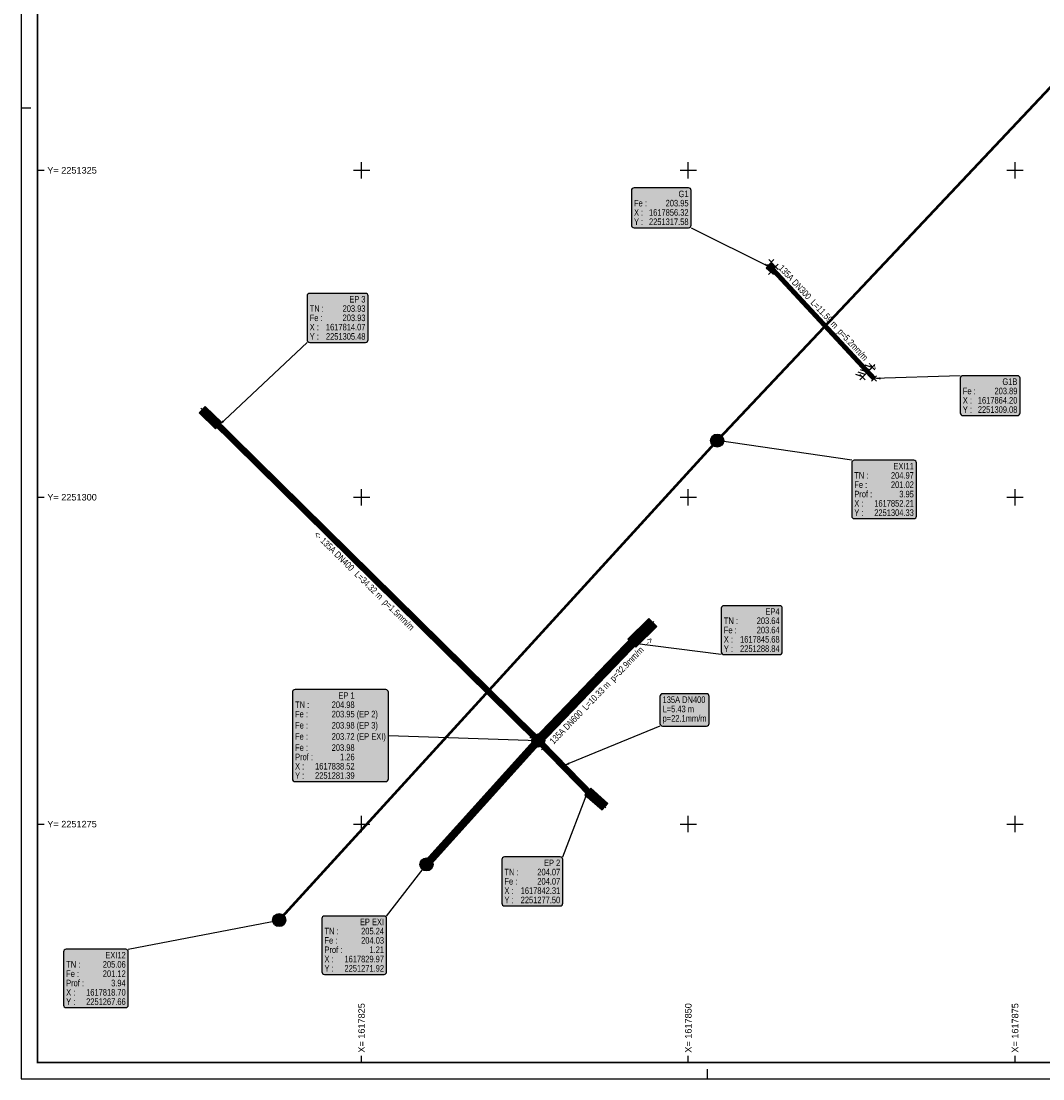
# Model space of a CAD drawing. Header units: metres. Extents: x 1617503 to 1618128, y 2251256 to 2251736.
# Tile 10 of 25: x 1617799 to 1617877, y 2251256 to 2251336. Entities that reach past the tile are written whole.
import ezdxf

# ---------------------------------------------------------------- set-up
doc = ezdxf.new("R2010")
doc.units = ezdxf.units.M
doc.header["$LTSCALE"] = 2
doc.header["$PDMODE"] = 3
doc.header["$PDSIZE"] = 0.2
doc.linetypes.add('CACHE', pattern=[0.375, 0.25, -0.125])
doc.layers.get('0').update_dxf_attribs({"linetype": 'CONTINUOUS'})
for name, color, linetype in [('ASS_EP_REC_GRA_SYM', 3, 'CONTINUOUS'), ('Cadre', 7, 'CONTINUOUS'), ('Cadre_Croix', 7, 'CONTINUOUS'), ('Cadre_Textes', 7, 'CONTINUOUS'), ('EP 1_Canalisations', 3, 'CONTINUOUS'), ('EP 1_Canalisations_Habillage', 3, 'CONTINUOUS'), ('EP 1_Regards', 3, 'CONTINUOUS'), ('EP 1_Regards_Habillage', 3, 'CONTINUOUS'), ('EP 2_Canalisations', 96, 'CACHE'), ('EP 2_Regards', 96, 'CONTINUOUS'), ('EP 2_Regards_Habillage', 96, 'CONTINUOUS'), ('EP 3_Canalisations', 3, 'CONTINUOUS'), ('EP 3_Canalisations_Habillage', 3, 'CONTINUOUS'), ('EP 3_Regards_Habillage', 3, 'CONTINUOUS'), ('EU 2_Canalisations', 36, 'CACHE'), ('EU 2_Regards', 36, 'CONTINUOUS'), ('EU 2_Regards_Habillage', 36, 'CONTINUOUS'), ('Souten_s', 12, 'CONTINUOUS'), ('SOUTENEMENT', 12, 'CONTINUOUS'), ('TOPOJIS', 7, 'CONTINUOUS')]:
    doc.layers.add(name, color=color, linetype=linetype)
doc.styles.add('ARIAL', font='arial.ttf')
doc.styles.add('ArialNarrow', font='ARIALN.TTF')

# ---------------------------------------------------------------- blocks, each defined once
blk = doc.blocks.new('TCPOINT')
at = {"color": 0}
blk.add_point((0, 0), dxfattribs=at)
blk = doc.blocks.new('vrd_reg_1000')
at = {"linetype": 'ByBlock', "lineweight": -2}
h = blk.add_hatch(color=253, dxfattribs=at)
edge = h.paths.add_edge_path()
edge.add_arc((0, 0), 0.5, 0, 360)
h = blk.add_hatch(color=0, dxfattribs=at)
edge = h.paths.add_edge_path()
edge.add_arc((0, 0), 0.417, 0, 360)
edge = h.paths.add_edge_path(flags=17)
edge.add_arc((0, 0), 0.0833, 0, 360)
for radius in [0.5, 0.417, 0.0833]:
    blk.add_circle((0, 0), radius)
blk = doc.blocks.new('vrd_tas_600')
at = {"linetype": 'ByBlock', "lineweight": -2}
for color, points in [(252, [(-0.37, 2.25), (-0.43, 2.25), (-0.43, 1.704), (-0.37, 1.704)]), (253, [(0.43, 1.511), (0.43, 1.704), (-0.43, 1.704), (-0.43, 1.511)]), (0, [(0.37, 1.704), (0.37, 2.25), (-0.37, 2.25), (-0.37, 1.704)]), (252, [(0.37, 1.704), (0.43, 1.704), (0.43, 2.25), (0.37, 2.25)]), (252, [(-0.37, 1.511), (-0.43, 1.511), (-0.43, 1.318), (-0.37, 1.318)]), (253, [(-0.43, 1.318), (-0.43, 1.125), (0.43, 1.125), (0.43, 1.318)]), (252, [(-0.37, 1.125), (-0.43, 1.125), (-0.43, 0.932), (-0.37, 0.932)]), (253, [(0.43, 0.739), (0.43, 0.932), (-0.43, 0.932), (-0.43, 0.739)]), (0, [(0.37, 1.318), (0.37, 1.511), (-0.37, 1.511), (-0.37, 1.318)]), (0, [(0.37, 0.932), (0.37, 1.125), (-0.37, 1.125), (-0.37, 0.932)]), (252, [(0.43, 1.511), (0.37, 1.511), (0.37, 1.318), (0.43, 1.318)]), (252, [(0.37, 0.932), (0.43, 0.932), (0.43, 1.125), (0.37, 1.125)]), (252, [(-0.37, 0.739), (-0.43, 0.739), (-0.43, 0.546), (-0.37, 0.546)]), (253, [(-0.43, 0.546), (-0.43, 0.353), (0.43, 0.353), (0.43, 0.546)]), (252, [(0.43, 0.353), (0.37, 0.353), (0.37, 0.16), (-0.37, 0.16), (-0.37, 0.353), (-0.43, 0.353), (-0.43, 0), (0.43, 0)]), (0, [(-0.37, 0.739), (-0.37, 0.546), (0.37, 0.546), (0.37, 0.739)]), (0, [(0.37, 0.16), (0.37, 0.353), (-0.37, 0.353), (-0.37, 0.16)]), (252, [(0.37, 0.546), (0.43, 0.546), (0.43, 0.739), (0.37, 0.739)])]:
    blk.add_hatch(color=color, dxfattribs=at).paths.add_polyline_path(points)
at = {"color": 0, "linetype": 'ByBlock', "lineweight": -2}
for p, q in [((0.43, 1.704), (-0.43, 1.704)), ((-0.37, 2.25), (-0.37, 1.704)), ((0.37, 1.704), (0.37, 2.25)), ((0.43, 1.511), (-0.43, 1.511)), ((0.43, 1.318), (-0.43, 1.318)), ((0.43, 1.125), (-0.43, 1.125)), ((0.43, 0.932), (-0.43, 0.932)), ((-0.37, 1.511), (-0.37, 1.318)), ((-0.37, 1.125), (-0.37, 0.932)), ((0.37, 1.318), (0.37, 1.511)), ((0.37, 0.932), (0.37, 1.125)), ((0.43, 0.739), (-0.43, 0.739)), ((0.43, 0.546), (-0.43, 0.546)), ((0.43, 0.353), (-0.43, 0.353)), ((-0.37, 0.739), (-0.37, 0.546)), ((-0.37, 0.353), (-0.37, 0.16)), ((-0.37, 0.16), (0.37, 0.16)), ((0.37, 0.546), (0.37, 0.739)), ((0.37, 0.16), (0.37, 0.353))]:
    blk.add_line(p, q, dxfattribs=at)
blk.add_lwpolyline([(-0.43, 0), (0.43, 0), (0.43, 2.25), (-0.43, 2.25)], close=True, dxfattribs=at)
blk = doc.blocks.new('vrd_tas_500')
for color, points in [(252, [(-0.278, 1.955), (-0.338, 1.955), (-0.338, 1.783), (-0.278, 1.783)]), (253, [(-0.338, 1.783), (-0.338, 1.61), (0.338, 1.61), (0.338, 1.783)]), (0, [(0.277, 1.783), (0.277, 1.955), (-0.278, 1.955), (-0.278, 1.783)]), (252, [(0.277, 1.783), (0.338, 1.783), (0.338, 1.955), (0.277, 1.955)]), (252, [(-0.278, 1.61), (-0.338, 1.61), (-0.338, 1.438), (-0.278, 1.438)]), (253, [(0.338, 1.266), (0.338, 1.438), (-0.338, 1.438), (-0.338, 1.266)]), (252, [(-0.338, 1.094), (-0.278, 1.094), (-0.278, 1.266), (-0.338, 1.266)]), (253, [(0.338, 0.921), (0.338, 1.094), (-0.338, 1.094), (-0.338, 0.921)]), (252, [(-0.338, 0.749), (-0.278, 0.749), (-0.278, 0.921), (-0.338, 0.921)]), (0, [(0.277, 1.438), (0.277, 1.61), (-0.278, 1.61), (-0.278, 1.438)]), (0, [(-0.278, 1.266), (-0.278, 1.094), (0.277, 1.094), (0.277, 1.266)]), (0, [(-0.278, 0.921), (-0.278, 0.749), (0.277, 0.749), (0.277, 0.921)]), (252, [(0.338, 1.61), (0.277, 1.61), (0.277, 1.438), (0.338, 1.438)]), (252, [(0.338, 1.266), (0.277, 1.266), (0.277, 1.094), (0.338, 1.094)]), (252, [(0.338, 0.921), (0.277, 0.921), (0.277, 0.749), (0.338, 0.749)]), (253, [(0.338, 0.577), (0.338, 0.749), (-0.338, 0.749), (-0.338, 0.577)]), (252, [(-0.278, 0.577), (-0.338, 0.577), (-0.338, 0.405), (-0.278, 0.405)]), (253, [(-0.338, 0.405), (-0.338, 0.232), (0.338, 0.232), (0.338, 0.405)]), (252, [(0.277, 0.06), (-0.278, 0.06), (-0.278, 0.232), (-0.338, 0.232), (-0.338, 0), (0.338, 0), (0.338, 0.232), (0.277, 0.232)]), (0, [(0.277, 0.405), (0.277, 0.577), (-0.278, 0.577), (-0.278, 0.405)]), (0, [(-0.278, 0.232), (-0.278, 0.06), (0.277, 0.06), (0.277, 0.232)]), (252, [(0.338, 0.577), (0.277, 0.577), (0.277, 0.405), (0.338, 0.405)])]:
    blk.add_hatch(color=color).paths.add_polyline_path(points)
at = {"color": 0, "linetype": 'ByBlock', "lineweight": -2}
for p, q in [((0.338, 1.783), (-0.338, 1.783)), ((-0.278, 1.955), (-0.278, 1.783)), ((0.277, 1.783), (0.277, 1.955)), ((0.338, 1.61), (-0.338, 1.61)), ((0.338, 1.438), (-0.338, 1.438)), ((0.338, 1.266), (-0.338, 1.266)), ((0.338, 1.094), (-0.338, 1.094)), ((0.338, 0.921), (-0.338, 0.921)), ((-0.278, 1.61), (-0.278, 1.438)), ((-0.278, 1.266), (-0.278, 1.094)), ((-0.278, 0.921), (-0.278, 0.749)), ((0.277, 1.438), (0.277, 1.61)), ((0.277, 1.094), (0.277, 1.266)), ((0.277, 0.749), (0.277, 0.921)), ((0.338, 0.749), (-0.338, 0.749)), ((0.338, 0.577), (-0.338, 0.577)), ((0.338, 0.405), (-0.338, 0.405)), ((0.338, 0.232), (-0.338, 0.232)), ((-0.278, 0.577), (-0.278, 0.405)), ((-0.278, 0.232), (-0.278, 0.06)), ((-0.278, 0.06), (0.277, 0.06)), ((0.277, 0.405), (0.277, 0.577)), ((0.277, 0.06), (0.277, 0.232))]:
    blk.add_line(p, q, dxfattribs=at)
blk.add_lwpolyline([(-0.338, 0), (0.338, 0), (0.338, 1.955), (-0.338, 1.955)], close=True, dxfattribs=at)
blk = doc.blocks.new('gw01')
at = {"true_color": 0xfcfcfc}
h = blk.add_hatch(color=7, dxfattribs=at)
h.dxf.hatch_style = 1
h.paths.add_polyline_path([(0, 0), (1, 0), (1, 1), (0, 1)])
for p, q in [((0.4, 1), (0.4, 0)), ((0.6, 1), (0.6, 0)), ((0.6, 0), (0.6, 0))]:
    blk.add_line(p, q)
for points in [[(0, 0), (1, 0), (1, 1), (0, 1), (0, 0)], [(0.2, 1), (0.2, 0)], [(0.8, 1), (0.8, 0)]]:
    blk.add_lwpolyline(points)
blk = doc.blocks.new('GeoPenc1')
blk.add_line((0, 0), (0.5, 1))

msp = doc.modelspace()

# ---------------------------------------------------------------- hatches: boundary and pattern name
at = {"layer": 'EP 1_Canalisations_Habillage', "true_color": 0xffffff}
msp.add_hatch(color=7, dxfattribs=at).paths.add_polyline_path([(1617847.834, 2251284.77), (1617847.834, 2251282.702, 0.414214), (1617848.034, 2251282.502), (1617851.393, 2251282.502, 0.414214), (1617851.593, 2251282.702), (1617851.593, 2251284.77, 0.414214), (1617851.393, 2251284.97), (1617848.034, 2251284.97, 0.414214)])
at = {"layer": 'EP 1_Canalisations_Habillage'}
msp.add_hatch(color=3, dxfattribs=at).paths.add_polyline_path([(1617840.908, 2251279.567), (1617840.415, 2251279.45), (1617840.848, 2251279.713)])
at = {"layer": 'EP 1_Regards_Habillage', "true_color": 0xffffff}
for points in [[(1617820.837, 2251315.393), (1617820.837, 2251312.04, 0.414214), (1617821.037, 2251311.84), (1617825.305, 2251311.84, 0.414214), (1617825.505, 2251312.04), (1617825.505, 2251315.393, 0.414214), (1617825.305, 2251315.593), (1617821.037, 2251315.593, 0.414214)], [(1617852.52, 2251291.506), (1617852.52, 2251288.164, 0.414214), (1617852.72, 2251287.964), (1617856.987, 2251287.964, 0.414214), (1617857.187, 2251288.164), (1617857.187, 2251291.506, 0.414214), (1617856.987, 2251291.706), (1617852.72, 2251291.706, 0.414214)], [(1617819.717, 2251285.085), (1617819.717, 2251278.457, 0.414214), (1617819.917, 2251278.257), (1617826.859, 2251278.257, 0.414214), (1617827.059, 2251278.457), (1617827.059, 2251285.085, 0.414214), (1617826.859, 2251285.285), (1617819.917, 2251285.285, 0.414214)], [(1617835.734, 2251272.289), (1617835.734, 2251268.944, 0.414214), (1617835.934, 2251268.744), (1617840.202, 2251268.744, 0.414214), (1617840.402, 2251268.944), (1617840.402, 2251272.289, 0.414214), (1617840.202, 2251272.489), (1617835.934, 2251272.489, 0.414214)]]:
    msp.add_hatch(color=7, dxfattribs=at).paths.add_polyline_path(points)
at = {"layer": 'EP 1_Regards_Habillage'}
for points in [[(1617814.493, 2251305.764), (1617814.075, 2251305.479), (1617814.385, 2251305.879)], [(1617846.168, 2251288.697), (1617845.682, 2251288.839), (1617846.188, 2251288.854)], [(1617838.022, 2251281.49), (1617838.519, 2251281.394), (1617838.017, 2251281.331)], [(1617842.06, 2251277.066), (1617842.312, 2251277.505), (1617842.208, 2251277.01)]]:
    msp.add_hatch(color=3, dxfattribs=at).paths.add_polyline_path(points)
at = {"layer": 'EP 2_Regards_Habillage'}
msp.add_hatch(color=96, dxfattribs=at).paths.add_polyline_path([(1617829.605, 2251271.574), (1617829.973, 2251271.921), (1617829.73, 2251271.477)])
at = {"layer": 'EP 2_Regards_Habillage', "true_color": 0xffffff}
msp.add_hatch(color=7, dxfattribs=at).paths.add_polyline_path([(1617821.968, 2251267.772), (1617821.968, 2251263.712, 0.414214), (1617822.168, 2251263.512), (1617826.723, 2251263.512, 0.414214), (1617826.923, 2251263.712), (1617826.923, 2251267.772, 0.414214), (1617826.723, 2251267.972), (1617822.168, 2251267.972, 0.414214)])
at = {"layer": 'EP 3_Regards_Habillage', "true_color": 0xffffff}
for points in [[(1617845.647, 2251323.459), (1617845.647, 2251320.81, 0.414214), (1617845.847, 2251320.61), (1617850.019, 2251320.61, 0.414214), (1617850.219, 2251320.81), (1617850.219, 2251323.459, 0.414214), (1617850.019, 2251323.659), (1617845.847, 2251323.659, 0.414214)], [(1617870.804, 2251309.094), (1617870.804, 2251306.445, 0.414214), (1617871.004, 2251306.245), (1617875.177, 2251306.245, 0.414214), (1617875.377, 2251306.445), (1617875.377, 2251309.094, 0.414214), (1617875.177, 2251309.294), (1617871.004, 2251309.294, 0.414214)]]:
    msp.add_hatch(color=7, dxfattribs=at).paths.add_polyline_path(points)
at = {"layer": 'EP 3_Regards_Habillage'}
for points in [[(1617855.907, 2251317.87), (1617856.319, 2251317.577), (1617855.836, 2251317.728)], [(1617864.706, 2251309.013), (1617864.204, 2251309.076), (1617864.701, 2251309.172)]]:
    msp.add_hatch(color=3, dxfattribs=at).paths.add_polyline_path(points)
at = {"layer": 'EU 2_Regards_Habillage'}
for points in [[(1617852.69, 2251304.178), (1617852.207, 2251304.329), (1617852.713, 2251304.335)], [(1617818.194, 2251267.646), (1617818.7, 2251267.663), (1617818.224, 2251267.49)]]:
    msp.add_hatch(color=36, dxfattribs=at).paths.add_polyline_path(points)
at = {"layer": 'EU 2_Regards_Habillage', "true_color": 0xffffff}
for points in [[(1617862.5, 2251302.623), (1617862.5, 2251298.562, 0.414214), (1617862.7, 2251298.362), (1617867.254, 2251298.362, 0.414214), (1617867.454, 2251298.562), (1617867.454, 2251302.623, 0.414214), (1617867.254, 2251302.823), (1617862.7, 2251302.823, 0.414214)], [(1617802.206, 2251265.228), (1617802.206, 2251261.167, 0.414214), (1617802.406, 2251260.967), (1617806.96, 2251260.967, 0.414214), (1617807.16, 2251261.167), (1617807.16, 2251265.228, 0.414214), (1617806.96, 2251265.428), (1617802.406, 2251265.428, 0.414214)]]:
    msp.add_hatch(color=7, dxfattribs=at).paths.add_polyline_path(points)

# ---------------------------------------------------------------- linework, layer by layer
at = {"layer": 'Cadre'}
for p, q in [((1617798.962, 2251329.77), (1617799.712, 2251329.77)), ((1617800.212, 2251325), (1617800.712, 2251325)), ((1617800.212, 2251300), (1617800.712, 2251300)), ((1617800.212, 2251275), (1617800.712, 2251275)), ((1617825, 2251256.77), (1617825, 2251257.27)), ((1617850, 2251256.77), (1617850, 2251257.27)), ((1617875, 2251256.77), (1617875, 2251257.27)), ((1617851.462, 2251255.52), (1617851.462, 2251256.27)), ((1617798.962, 2251255.52), (1617799.712, 2251255.52))]:
    msp.add_line(p, q, dxfattribs=at)
msp.add_lwpolyline([(1617798.962, 2251255.52), (1618008.962, 2251255.52), (1618008.962, 2251478.27), (1617798.962, 2251478.27)], close=True, dxfattribs=at)
at = {"layer": 'Cadre', "const_width": 0.125}
msp.add_lwpolyline([(1617800.212, 2251256.77), (1618007.712, 2251256.77), (1618007.712, 2251477.02), (1617851.462, 2251477.02), (1617851.462, 2251404.02), (1617800.212, 2251404.02)], close=True, dxfattribs=at)
at = {"layer": 'Cadre_Croix'}
for p, q in [((1617824.375, 2251325), (1617825.625, 2251325)), ((1617825, 2251324.375), (1617825, 2251325.625)), ((1617849.375, 2251325), (1617850.625, 2251325)), ((1617850, 2251324.375), (1617850, 2251325.625)), ((1617874.375, 2251325), (1617875.625, 2251325)), ((1617875, 2251324.375), (1617875, 2251325.625)), ((1617825, 2251299.375), (1617825, 2251300.625)), ((1617850, 2251299.375), (1617850, 2251300.625)), ((1617875, 2251299.375), (1617875, 2251300.625)), ((1617824.375, 2251300), (1617825.625, 2251300)), ((1617849.375, 2251300), (1617850.625, 2251300)), ((1617874.375, 2251300), (1617875.625, 2251300)), ((1617825, 2251274.375), (1617825, 2251275.625)), ((1617850, 2251274.375), (1617850, 2251275.625)), ((1617875, 2251274.375), (1617875, 2251275.625)), ((1617824.375, 2251275), (1617825.625, 2251275)), ((1617849.375, 2251275), (1617850.625, 2251275)), ((1617874.375, 2251275), (1617875.625, 2251275))]:
    msp.add_line(p, q, dxfattribs=at)
at = {"layer": 'EP 1_Canalisations', "flags": 128}
for points in [[(1617814.075, 2251305.479, 0.49, 0.49, 0), (1617838.519, 2251281.394, 0, 0, 0)], [(1617838.519, 2251281.394, 0.724, 0.724, 0), (1617845.682, 2251288.839, 0, 0, 0)], [(1617842.312, 2251277.505, 0.49, 0.49, 0), (1617838.519, 2251281.394, 0, 0, 0)]]:
    msp.add_lwpolyline(points, format="xyseb", dxfattribs=at)
at = {"layer": 'EP 1_Canalisations_Habillage', "color": 3, "lineweight": 25}
msp.add_lwpolyline([(1617847.834, 2251284.77), (1617847.834, 2251282.702, 0.414214), (1617848.034, 2251282.502), (1617851.393, 2251282.502, 0.414214), (1617851.593, 2251282.702), (1617851.593, 2251284.77, 0.414214), (1617851.393, 2251284.97), (1617848.034, 2251284.97, 0.414214), (1617847.834, 2251284.77)], format="xyb", dxfattribs=at)
msp.add_lwpolyline([(1617847.834, 2251282.502), (1617840.415, 2251279.45)], dxfattribs=at)
at = {"layer": 'EP 1_Regards_Habillage', "color": 3, "lineweight": 25}
for points in [[(1617820.837, 2251315.393), (1617820.837, 2251312.04, 0.414214), (1617821.037, 2251311.84), (1617825.305, 2251311.84, 0.414214), (1617825.505, 2251312.04), (1617825.505, 2251315.393, 0.414214), (1617825.305, 2251315.593), (1617821.037, 2251315.593, 0.414214), (1617820.837, 2251315.393)], [(1617852.52, 2251291.506), (1617852.52, 2251288.164, 0.414214), (1617852.72, 2251287.964), (1617856.987, 2251287.964, 0.414214), (1617857.187, 2251288.164), (1617857.187, 2251291.506, 0.414214), (1617856.987, 2251291.706), (1617852.72, 2251291.706, 0.414214), (1617852.52, 2251291.506)], [(1617819.717, 2251285.085), (1617819.717, 2251278.457, 0.414214), (1617819.917, 2251278.257), (1617826.859, 2251278.257, 0.414214), (1617827.059, 2251278.457), (1617827.059, 2251285.085, 0.414214), (1617826.859, 2251285.285), (1617819.917, 2251285.285, 0.414214), (1617819.717, 2251285.085)], [(1617835.734, 2251272.289), (1617835.734, 2251268.944, 0.414214), (1617835.934, 2251268.744), (1617840.202, 2251268.744, 0.414214), (1617840.402, 2251268.944), (1617840.402, 2251272.289, 0.414214), (1617840.202, 2251272.489), (1617835.934, 2251272.489, 0.414214), (1617835.734, 2251272.289)]]:
    msp.add_lwpolyline(points, format="xyb", dxfattribs=at)
for points in [[(1617820.837, 2251311.84), (1617814.075, 2251305.479)], [(1617852.52, 2251287.964), (1617845.682, 2251288.839)], [(1617827.059, 2251281.771), (1617838.519, 2251281.394)], [(1617840.402, 2251272.489), (1617842.312, 2251277.505)]]:
    msp.add_lwpolyline(points, dxfattribs=at)
at = {"layer": 'EP 2_Canalisations', "const_width": 0.6, "flags": 128}
msp.add_lwpolyline([(1617829.973, 2251271.921), (1617838.519, 2251281.394)], dxfattribs=at)
at = {"layer": 'EP 2_Regards_Habillage', "color": 96, "lineweight": 25}
msp.add_lwpolyline([(1617826.923, 2251267.972), (1617829.973, 2251271.921)], dxfattribs=at)
msp.add_lwpolyline([(1617821.968, 2251267.772), (1617821.968, 2251263.712, 0.414214), (1617822.168, 2251263.512), (1617826.723, 2251263.512, 0.414214), (1617826.923, 2251263.712), (1617826.923, 2251267.772, 0.414214), (1617826.723, 2251267.972), (1617822.168, 2251267.972, 0.414214), (1617821.968, 2251267.772)], format="xyb", dxfattribs=at)
at = {"layer": 'EP 3_Canalisations', "flags": 128}
msp.add_lwpolyline([(1617856.319, 2251317.577, 0.374, 0.374, 0), (1617864.204, 2251309.076, 0, 0, 0)], format="xyseb", dxfattribs=at)
at = {"layer": 'EP 3_Regards_Habillage', "color": 3, "lineweight": 25}
for points in [[(1617845.647, 2251323.459), (1617845.647, 2251320.81, 0.414214), (1617845.847, 2251320.61), (1617850.019, 2251320.61, 0.414214), (1617850.219, 2251320.81), (1617850.219, 2251323.459, 0.414214), (1617850.019, 2251323.659), (1617845.847, 2251323.659, 0.414214), (1617845.647, 2251323.459)], [(1617870.804, 2251309.094), (1617870.804, 2251306.445, 0.414214), (1617871.004, 2251306.245), (1617875.177, 2251306.245, 0.414214), (1617875.377, 2251306.445), (1617875.377, 2251309.094, 0.414214), (1617875.177, 2251309.294), (1617871.004, 2251309.294, 0.414214), (1617870.804, 2251309.094)]]:
    msp.add_lwpolyline(points, format="xyb", dxfattribs=at)
for points in [[(1617850.219, 2251320.61), (1617856.319, 2251317.577)], [(1617870.804, 2251309.294), (1617864.204, 2251309.076)]]:
    msp.add_lwpolyline(points, dxfattribs=at)
at = {"layer": 'EU 2_Canalisations', "const_width": 0.2, "flags": 128}
msp.add_lwpolyline([(1617818.7, 2251267.663), (1617852.207, 2251304.329), (1617882.925, 2251336.889), (1617913.664, 2251369.127), (1617944.952, 2251401.717), (1617976.022, 2251434.323), (1618006.853, 2251467.121), (1618018.085, 2251479.509), (1618036.954, 2251500.294), (1618067.543, 2251533.008), (1618098.898, 2251562.403), (1618097.059, 2251567.466)], dxfattribs=at)
at = {"layer": 'EU 2_Regards_Habillage', "color": 36, "lineweight": 25}
for points in [[(1617862.5, 2251302.823), (1617852.207, 2251304.329)], [(1617807.16, 2251265.428), (1617818.7, 2251267.663)]]:
    msp.add_lwpolyline(points, dxfattribs=at)
for points in [[(1617862.5, 2251302.623), (1617862.5, 2251298.562, 0.414214), (1617862.7, 2251298.362), (1617867.254, 2251298.362, 0.414214), (1617867.454, 2251298.562), (1617867.454, 2251302.623, 0.414214), (1617867.254, 2251302.823), (1617862.7, 2251302.823, 0.414214), (1617862.5, 2251302.623)], [(1617802.206, 2251265.228), (1617802.206, 2251261.167, 0.414214), (1617802.406, 2251260.967), (1617806.96, 2251260.967, 0.414214), (1617807.16, 2251261.167), (1617807.16, 2251265.228, 0.414214), (1617806.96, 2251265.428), (1617802.406, 2251265.428, 0.414214), (1617802.206, 2251265.228)]]:
    msp.add_lwpolyline(points, format="xyb", dxfattribs=at)
at = {"layer": 'SOUTENEMENT', "flags": 128}
msp.add_lwpolyline([(1617864.078, 2251309.941), (1617863.321, 2251309.179)], dxfattribs=at)

# ---------------------------------------------------------------- block references
at = {"layer": 'ASS_EP_REC_GRA_SYM', "xscale": 0.5207849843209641, "yscale": 0.4816637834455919, "rotation": 48.65883013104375}
msp.add_blockref('gw01', (1617856.328, 2251317.222, 204.576), dxfattribs=at)
at = {"layer": 'EP 1_Regards', "yscale": 0.9}
for p, rotation in [((1617814.075, 2251305.479, 203.934), 45.79023649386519), ((1617842.312, 2251277.505, 204.074), 228.2502180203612)]:
    msp.add_blockref('vrd_tas_500', p, dxfattribs=dict(at, rotation=rotation))
at = {"layer": 'EP 1_Regards', "rotation": 314.3167777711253}
msp.add_blockref('vrd_tas_600', (1617845.682, 2251288.839, 203.637), dxfattribs=at)
at = {"layer": 'EP 1_Regards'}
msp.add_blockref('vrd_reg_1000', (1617838.519, 2251281.394, 204.978), dxfattribs=at)
at = {"layer": 'EP 2_Regards'}
msp.add_blockref('vrd_reg_1000', (1617829.973, 2251271.921, 205.24), dxfattribs=at)
at = {"layer": 'EU 2_Regards'}
for p in [(1617852.207, 2251304.329, 204.97), (1617818.7, 2251267.663, 205.06)]:
    msp.add_blockref('vrd_reg_1000', p, dxfattribs=at)
at = {"layer": 'Souten_s', "xscale": 0.5, "yscale": -0.5, "zscale": 0.5, "rotation": 225.1885963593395}
for p in [(1617863.356, 2251309.214), (1617863.532, 2251309.391), (1617863.708, 2251309.569), (1617863.884, 2251309.746), (1617864.06, 2251309.923)]:
    msp.add_blockref('GeoPenc1', p, dxfattribs=at)
at = {"layer": 'TOPOJIS'}
for p in [(1617856.263, 2251317.609, 203.95), (1617856.352, 2251317.973, 204.565), (1617856.672, 2251317.613, 204.579), (1617856.328, 2251317.222, 204.584), (1617864.078, 2251309.941, 204.797), (1617863.321, 2251309.179, 204.791), (1617864.204, 2251309.076, 203.888), (1617812.899, 2251306.623, 203.91), (1617814.075, 2251305.479, 203.934), (1617847.167, 2251290.289, 203.542), (1617845.514, 2251288.6, 204.396), (1617845.682, 2251288.839, 203.637), (1617838.078, 2251281.769, 204.983), (1617838.519, 2251281.394, 204.978), (1617838.961, 2251280.881, 205.031), (1617842.312, 2251277.505, 204.074), (1617843.503, 2251276.442, 204.128)]:
    msp.add_blockref('TCPOINT', p, dxfattribs=at)

# ---------------------------------------------------------------- texts
at = {"layer": 'Cadre_Textes', "style": 'ARIAL'}
for s, p in [('Y= 2251325', (1617800.962, 2251324.75)), ('Y= 2251300', (1617800.962, 2251299.75)), ('Y= 2251275', (1617800.962, 2251274.75))]:
    msp.add_text(s, height=0.5, dxfattribs=at).set_placement(p)
for s, p in [('X= 1617825', (1617825.25, 2251257.52)), ('X= 1617850', (1617850.25, 2251257.52)), ('X= 1617875', (1617875.25, 2251257.52))]:
    msp.add_text(s, height=0.5, rotation=90, dxfattribs=at).set_placement(p)
at = {"layer": 'EP 1_Canalisations_Habillage', "color": 3, "style": 'ArialNarrow'}
for s, rotation, p in [('<- 135A DN400', 315.42385, (1617821.326, 2251297.093, 0.01)), ('L=34.32 m', 315.42385, (1617824.423, 2251294.041, 0.01)), ('p=1.5mm/m', 315.42385, (1617826.59, 2251291.906, 0.01)), ('-->', 46.10593, (1617846.857, 2251288.51, 0.01)), ('p=32.9mm/m', 46.10593, (1617844.307, 2251285.86, 0.01)), ('L=10.33 m', 46.10593, (1617842.199, 2251283.668, 0.01)), ('135A DN600', 46.10593, (1617839.704, 2251281.076, 0.01))]:
    msp.add_text(s, height=0.5, rotation=rotation, dxfattribs=at).set_placement(p)
for s, p in [('135A DN400', (1617848.034, 2251284.268, 0.01)), ('L=', (1617848.034, 2251283.557, 0.01)), ('5.43', (1617848.687, 2251283.557, 0.01)), (' m', (1617849.802, 2251283.557, 0.01)), ('p=', (1617848.034, 2251282.84, 0.01)), ('22.1', (1617848.687, 2251282.84, 0.01)), ('mm/m', (1617849.802, 2251282.84, 0.01))]:
    msp.add_text(s, height=0.5, dxfattribs=at).set_placement(p)
at = {"layer": 'EP 1_Regards_Habillage', "color": 3, "style": 'ArialNarrow'}
for s, p in [('EP 3', (1617824.063, 2251314.891, 0.01)), ('TN : ', (1617821.037, 2251314.18, 0.01)), ('203.93', (1617823.553, 2251314.18, 0.01)), ('Fe : ', (1617821.037, 2251313.47, 0.01)), ('203.93', (1617823.553, 2251313.47, 0.01)), ('X :', (1617821.037, 2251312.759, 0.01)), ('1617814.07', (1617822.278, 2251312.759, 0.01)), ('Y :', (1617821.037, 2251312.049, 0.01)), ('2251305.48', (1617822.278, 2251312.049, 0.01)), ('EP4', (1617855.904, 2251291.006, 0.01)), ('TN : ', (1617852.72, 2251290.304, 0.01)), ('203.64', (1617855.235, 2251290.304, 0.01)), ('203.64', (1617855.235, 2251289.593, 0.01)), ('X :', (1617852.72, 2251288.883, 0.01)), ('Fe : ', (1617852.72, 2251289.593, 0.01)), ('1617845.68', (1617853.961, 2251288.883, 0.01)), ('Y :', (1617852.72, 2251288.172, 0.01)), ('2251288.84', (1617853.961, 2251288.172, 0.01)), ('EP 1', (1617823.23, 2251284.583, 0.01)), ('TN : ', (1617819.917, 2251283.881, 0.01)), ('Fe : ', (1617819.917, 2251283.164, 0.01)), ('204.98', (1617822.72, 2251283.881, 0.01)), ('203.95', (1617822.72, 2251283.164, 0.01)), (' (EP 2)', (1617824.472, 2251283.164, 0.01)), (' (EP 3)', (1617824.472, 2251282.308, 0.01)), ('Fe : ', (1617819.917, 2251282.308, 0.01)), ('203.98', (1617822.72, 2251282.308, 0.01)), (' (EP EXI)', (1617824.472, 2251281.453, 0.01)), ('Fe : ', (1617819.917, 2251281.453, 0.01)), ('203.72', (1617822.72, 2251281.453, 0.01)), ('Fe :', (1617819.917, 2251280.604, 0.01)), ('Prof : ', (1617819.917, 2251279.887, 0.01)), ('203.98', (1617822.72, 2251280.604, 0.01)), ('1.26', (1617823.357, 2251279.887, 0.01)), ('X :', (1617819.917, 2251279.176, 0.01)), ('1617838.52', (1617821.446, 2251279.176, 0.01)), ('Y :', (1617819.917, 2251278.466, 0.01)), ('2251281.39', (1617821.446, 2251278.466, 0.01)), ('TN : ', (1617835.934, 2251271.084, 0.01)), ('204.07', (1617838.45, 2251271.084, 0.01)), ('EP 2', (1617838.96, 2251271.786, 0.01)), ('Fe : ', (1617835.934, 2251270.374, 0.01)), ('204.07', (1617838.45, 2251270.374, 0.01)), ('X :', (1617835.934, 2251269.663, 0.01)), ('1617842.31', (1617837.176, 2251269.663, 0.01)), ('Y :', (1617835.934, 2251268.952, 0.01)), ('2251277.50', (1617837.176, 2251268.952, 0.01))]:
    msp.add_text(s, height=0.5, dxfattribs=at).set_placement(p)
at = {"layer": 'EP 2_Regards_Habillage', "color": 96, "style": 'ArialNarrow'}
for s, p in [('EP EXI', (1617824.876, 2251267.272, 0.01)), ('TN : ', (1617822.168, 2251266.569, 0.01)), ('205.24', (1617824.971, 2251266.569, 0.01)), ('Fe : ', (1617822.168, 2251265.859, 0.01)), ('204.03', (1617824.971, 2251265.859, 0.01)), ('Prof : ', (1617822.168, 2251265.142, 0.01)), ('1.21', (1617825.608, 2251265.142, 0.01)), ('Y :', (1617822.168, 2251263.721, 0.01)), ('X :', (1617822.168, 2251264.431, 0.01)), ('2251271.92', (1617823.696, 2251263.721, 0.01)), ('1617829.97', (1617823.696, 2251264.431, 0.01))]:
    msp.add_text(s, height=0.5, dxfattribs=at).set_placement(p)
at = {"layer": 'EP 3_Canalisations_Habillage', "color": 3, "style": 'ArialNarrow'}
for s, p in [('135A DN300', (1617856.867, 2251317.484, 0.01)), ('L=11.59 m', (1617859.314, 2251314.846, 0.01)), ('p=5.2mm/m', (1617861.382, 2251312.616, 0.01)), ('-->', (1617863.666, 2251310.154, 0.01))]:
    msp.add_text(s, height=0.5, rotation=312.84783, dxfattribs=at).set_placement(p)
at = {"layer": 'EP 3_Regards_Habillage', "color": 3, "style": 'ArialNarrow'}
for s, p in [('G1', (1617849.255, 2251322.95, 0.01)), ('Fe : ', (1617845.847, 2251322.24, 0.01)), ('203.95', (1617848.267, 2251322.24, 0.01)), ('X :', (1617845.847, 2251321.529, 0.01)), ('1617856.32', (1617846.993, 2251321.529, 0.01)), ('Y :', (1617845.847, 2251320.818, 0.01)), ('2251317.58', (1617846.993, 2251320.818, 0.01)), ('G1B', (1617874.03, 2251308.585, 0.01)), ('Fe : ', (1617871.004, 2251307.875, 0.01)), ('203.89', (1617873.425, 2251307.875, 0.01)), ('X :', (1617871.004, 2251307.164, 0.01)), ('1617864.20', (1617872.15, 2251307.164, 0.01)), ('Y :', (1617871.004, 2251306.453, 0.01)), ('2251309.08', (1617872.15, 2251306.453, 0.01))]:
    msp.add_text(s, height=0.5, dxfattribs=at).set_placement(p)
at = {"layer": 'EU 2_Regards_Habillage', "color": 36, "style": 'ArialNarrow'}
for s, p in [('EXI11', (1617865.694, 2251302.121, 0.01)), ('TN : ', (1617862.7, 2251301.419, 0.01)), ('204.97', (1617865.502, 2251301.419, 0.01)), ('Fe : ', (1617862.7, 2251300.708, 0.01)), ('201.02', (1617865.502, 2251300.708, 0.01)), ('Prof : ', (1617862.7, 2251299.991, 0.01)), ('3.95', (1617866.139, 2251299.991, 0.01)), ('Y :', (1617862.7, 2251298.57, 0.01)), ('X :', (1617862.7, 2251299.281, 0.01)), ('2251304.33', (1617864.228, 2251298.57, 0.01)), ('1617852.21', (1617864.228, 2251299.281, 0.01)), ('EXI12', (1617805.4, 2251264.726, 0.01)), ('TN : ', (1617802.406, 2251264.024, 0.01)), ('205.06', (1617805.208, 2251264.024, 0.01)), ('Fe : ', (1617802.406, 2251263.313, 0.01)), ('201.12', (1617805.208, 2251263.313, 0.01)), ('Prof : ', (1617802.406, 2251262.596, 0.01)), ('3.94', (1617805.845, 2251262.596, 0.01)), ('X :', (1617802.406, 2251261.886, 0.01)), ('1617818.70', (1617803.934, 2251261.886, 0.01)), ('Y :', (1617802.406, 2251261.175, 0.01)), ('2251267.66', (1617803.934, 2251261.175, 0.01))]:
    msp.add_text(s, height=0.5, dxfattribs=at).set_placement(p)

doc.saveas('drawing.dxf')
